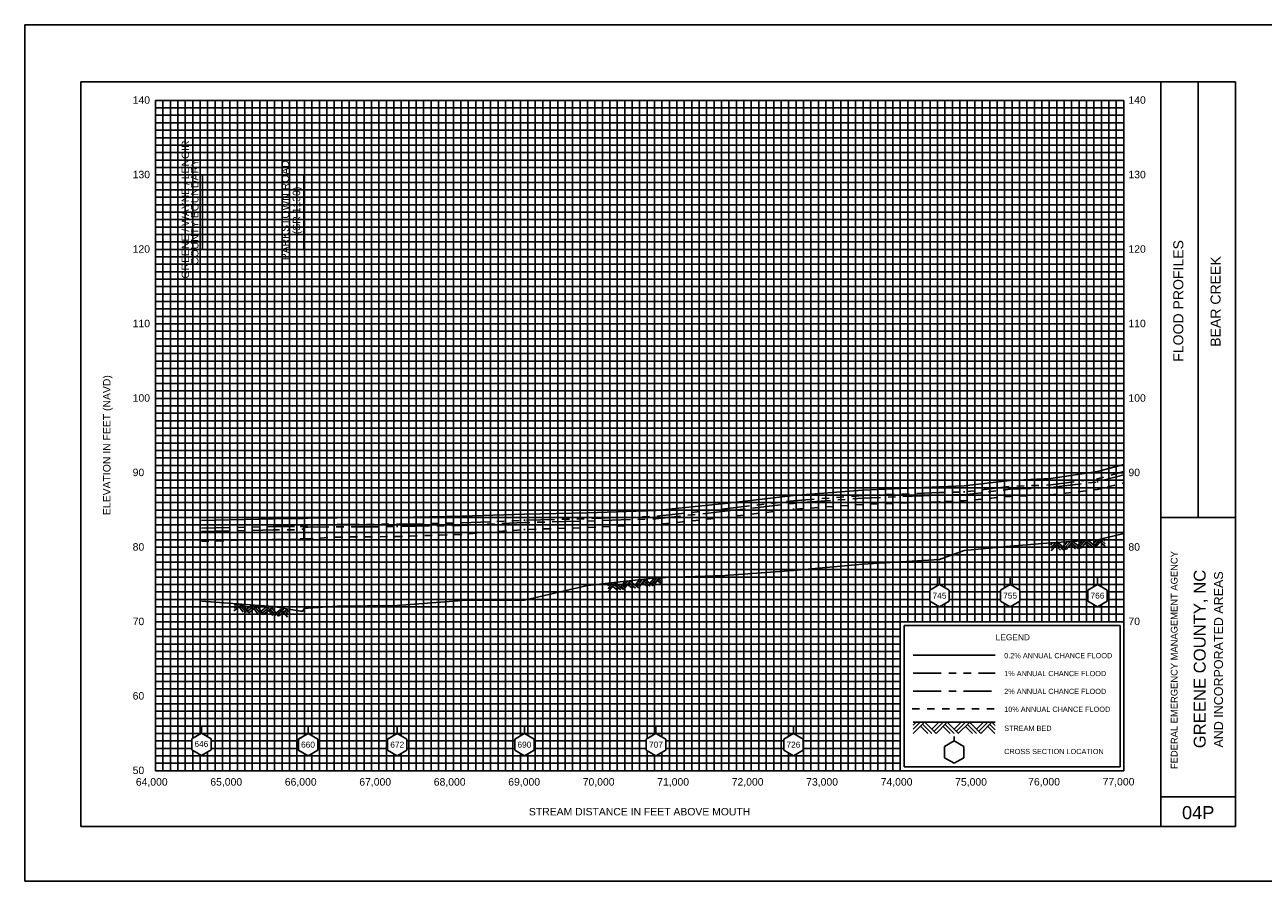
# Model space of a CAD drawing. Header units: inches. Extents: x -19.2 to 49.3, y -24.5 to 26.6.
# Tile 4 of 9: x -1.7 to 14.9, y -1.5 to 10. Entities that reach past the tile are written whole.
import ezdxf
from ezdxf.enums import TextEntityAlignment as Align

# ---------------------------------------------------------------- set-up
doc = ezdxf.new("R2010")
doc.units = ezdxf.units.IN
doc.header["$LTSCALE"] = 0.3
doc.header["$MEASUREMENT"] = 0
doc.set_wipeout_variables(frame=1)
for name, pattern in [('CENTER', [2, 1.25, -0.25, 0.25, -0.25]), ('DOT', [0.25, 0, -0.25]), ('HIDDEN', [0.375, 0.25, -0.125]), ('PHANTOM', [2.5, 1.25, -0.25, 0.25, -0.25, 0.25, -0.25])]:
    doc.linetypes.add(name, pattern=pattern)
doc.layers.get('0').update_dxf_attribs({"color": 3, "plot": 0})
for name, color, linetype in [('1', 5, 'Continuous'), ('2', 50, 'Continuous'), ('3', 9, 'DOT'), ('7', 7, 'Continuous'), ('BRIDGE', 7, 'Continuous'), ('ROCK', 7, 'Continuous'), ('STREAM', 5, 'Continuous'), ('TEXT', 255, 'Continuous'), ('WS10', 4, 'HIDDEN'), ('WS100', 5, 'PHANTOM'), ('WS50', 1, 'CENTER'), ('WS500', 1, 'Continuous'), ('XSEC', 7, 'Continuous')]:
    doc.layers.add(name, color=color, linetype=linetype)
doc.styles.add('ARIAL', font='ARIAL.TTF')
doc.styles.get("Standard").update_dxf_attribs({"font": 'romans.shx'})
doc.styles.add('xs', font='ARIAL.TTF')

# ---------------------------------------------------------------- blocks, each defined once
blk = doc.blocks.new('rock')
at = {"layer": 'STREAM'}
for p, q in [((0.171, 0.001), (0.147, -0.023)), ((0.209, 0.001), (0.147, -0.061)), ((0.247, 0.001), (0.147, -0.099)), ((0.251, 0.001), (0.351, -0.099)), ((0.375, 0.001), (0.313, -0.061)), ((0.413, 0.001), (0.332, -0.08)), ((0.451, 0.001), (0.351, -0.099)), ((0.451, 0.001), (0.551, -0.099)), ((0.575, 0.001), (0.513, -0.061)), ((0.613, 0.001), (0.532, -0.08)), ((0.651, 0.001), (0.551, -0.099)), ((0.651, 0.001), (0.751, -0.099)), ((0.776, 0.001), (0.713, -0.061)), ((0.813, 0.001), (0.732, -0.08)), ((0.851, 0.001), (0.751, -0.099)), ((0.851, 0.001), (0.88, -0.028)), ((0.211, -0.034), (0.275, -0.099)), ((0.23, -0.016), (0.313, -0.099)), ((0.413, -0.036), (0.475, -0.099)), ((0.432, -0.018), (0.513, -0.099)), ((0.613, -0.036), (0.676, -0.099)), ((0.632, -0.018), (0.713, -0.099)), ((0.813, -0.036), (0.876, -0.099)), ((0.832, -0.018), (0.88, -0.066))]:
    blk.add_line(p, q, dxfattribs=at)
blk = doc.blocks.new('wipeout')
blk.add_wipeout([(0, 0.15), (-0.129917, 0.075), (-0.129917, -0.075), (0, -0.15), (0.129917, -0.075), (0.129917, 0.075)])
blk = doc.blocks.new('xsec')
blk.add_line((0, 0.35), (0, 0.25))
blk.add_blockref('wipeout', (0, 0.1))
for p, q in [((-0.13, 0.175), (0, 0.25)), ((-0.13, 0.025), (-0.13, 0.175)), ((0.13, 0.175), (0, 0.25)), ((0, 0.25), (0, 0.25)), ((0.13, 0.025), (0.13, 0.175)), ((0, -0.05), (-0.13, 0.025)), ((0, -0.05), (0.13, 0.025))]:
    blk.add_line(p, q)
blk = doc.blocks.new('bar')
blk.add_line((-0.05, 0), (0.05, 0))

msp = doc.modelspace()

# ---------------------------------------------------------------- linework, layer by layer
at = {"layer": '1', "color": 8}
for p, q in [((-1.75, 10), (-1.75, -1.5)), ((15.25, 10), (-1.75, 10)), ((-1.75, -1.5), (15.25, -1.5))]:
    msp.add_line(p, q, dxfattribs=at)
at = {"layer": '1'}
for p, q in [((-0.995, 9.234), (-0.995, -0.766)), ((14.505, 9.234), (-0.995, 9.234)), ((13.505, -0.766), (13.505, 9.234)), ((14.005, 3.384), (14.005, 9.234)), ((14.505, -0.766), (14.505, 9.234)), ((13.505, 3.384), (14.505, 3.384)), ((13.505, -0.366), (14.505, -0.366)), ((-0.995, -0.766), (-0.995, -0.766)), ((-0.995, -0.766), (14.505, -0.766))]:
    msp.add_line(p, q, dxfattribs=at)
at = {"layer": '2', "color": 50}
for p, q in [((0.005, -0.016), (0.005, 8.984)), ((0.005, 8.984), (13.005, 8.984)), ((1.005, -0.016), (1.005, 8.984)), ((2.005, -0.016), (2.005, 8.984)), ((3.005, -0.016), (3.005, 8.984)), ((4.005, -0.016), (4.005, 8.984)), ((5.005, -0.016), (5.005, 8.984)), ((6.005, -0.016), (6.005, 8.984)), ((7.005, -0.016), (7.005, 8.984)), ((8.005, -0.016), (8.005, 8.984)), ((9.005, -0.016), (9.005, 8.984)), ((10.005, -0.016), (10.005, 8.984)), ((13.005, -0.016), (13.005, 8.984)), ((0.005, 6.984), (13.005, 6.984)), ((0.005, 5.984), (13.005, 5.984)), ((0.005, 4.984), (13.005, 4.984)), ((0.005, 3.984), (13.005, 3.984)), ((0.005, 2.984), (13.005, 2.984)), ((0.005, 1.984), (13.005, 1.984)), ((0.005, 0.984), (10.005, 0.984)), ((0.005, -0.016), (13.005, -0.016))]:
    msp.add_line(p, q, dxfattribs=at)
at = {"layer": '2', "color": 50, "linetype": 'Continuous'}
for p, q in [((11.005, 1.984), (11.005, 8.984)), ((12.005, 1.984), (12.005, 8.984)), ((0.005, 7.984), (13.005, 7.984))]:
    msp.add_line(p, q, dxfattribs=at)
at = {"layer": '3', "color": 8, "linetype": 'Continuous'}
for p, q in [((0.105, -0.016), (0.105, 8.984)), ((0.205, -0.016), (0.205, 8.984)), ((0.305, -0.016), (0.305, 8.984)), ((0.405, -0.016), (0.405, 8.984)), ((0.505, -0.016), (0.505, 8.984)), ((0.605, -0.016), (0.605, 8.984)), ((0.705, -0.016), (0.705, 8.984)), ((0.805, -0.016), (0.805, 8.984)), ((0.905, -0.016), (0.905, 8.984)), ((1.105, -0.016), (1.105, 8.984)), ((1.205, -0.016), (1.205, 8.984)), ((1.305, -0.016), (1.305, 8.984)), ((1.405, -0.016), (1.405, 8.984)), ((1.505, -0.016), (1.505, 8.984)), ((1.605, -0.016), (1.605, 8.984)), ((1.705, -0.016), (1.705, 8.984)), ((1.805, -0.016), (1.805, 8.984)), ((1.905, -0.016), (1.905, 8.984)), ((2.105, -0.016), (2.105, 8.984)), ((2.205, -0.016), (2.205, 8.984)), ((2.305, -0.016), (2.305, 8.984)), ((2.405, -0.016), (2.405, 8.984)), ((2.505, -0.016), (2.505, 8.984)), ((2.605, -0.016), (2.605, 8.984)), ((2.705, -0.016), (2.705, 8.984)), ((2.805, -0.016), (2.805, 8.984)), ((2.905, -0.016), (2.905, 8.984)), ((3.105, -0.016), (3.105, 8.984)), ((3.205, -0.016), (3.205, 8.984)), ((3.305, -0.016), (3.305, 8.984)), ((3.405, -0.016), (3.405, 8.984)), ((3.505, -0.016), (3.505, 8.984)), ((3.605, -0.016), (3.605, 8.984)), ((3.705, -0.016), (3.705, 8.984)), ((3.805, -0.016), (3.805, 8.984)), ((3.905, -0.016), (3.905, 8.984)), ((4.105, -0.016), (4.105, 8.984)), ((4.205, -0.016), (4.205, 8.984)), ((4.305, -0.016), (4.305, 8.984)), ((4.405, -0.016), (4.405, 8.984)), ((4.505, -0.016), (4.505, 8.984)), ((4.605, -0.016), (4.605, 8.984)), ((4.705, -0.016), (4.705, 8.984)), ((4.805, -0.016), (4.805, 8.984)), ((4.905, -0.016), (4.905, 8.984)), ((5.105, -0.016), (5.105, 8.984)), ((5.205, -0.016), (5.205, 8.984)), ((5.305, -0.016), (5.305, 8.984)), ((5.405, -0.016), (5.405, 8.984)), ((5.505, -0.016), (5.505, 8.984)), ((5.605, -0.016), (5.605, 8.984)), ((5.705, -0.016), (5.705, 8.984)), ((5.805, -0.016), (5.805, 8.984)), ((5.905, -0.016), (5.905, 8.984)), ((6.105, -0.016), (6.105, 8.984)), ((6.205, -0.016), (6.205, 8.984)), ((6.305, -0.016), (6.305, 8.984)), ((6.405, -0.016), (6.405, 8.984)), ((6.505, -0.016), (6.505, 8.984)), ((6.605, -0.016), (6.605, 8.984)), ((6.705, -0.016), (6.705, 8.984)), ((6.805, -0.016), (6.805, 8.984)), ((6.905, -0.016), (6.905, 8.984)), ((7.105, -0.016), (7.105, 8.984)), ((7.205, -0.016), (7.205, 8.984)), ((7.305, -0.016), (7.305, 8.984)), ((7.405, -0.016), (7.405, 8.984)), ((7.505, -0.016), (7.505, 8.984)), ((7.605, -0.016), (7.605, 8.984)), ((7.705, -0.016), (7.705, 8.984)), ((7.805, -0.016), (7.805, 8.984)), ((7.905, -0.016), (7.905, 8.984)), ((8.105, -0.016), (8.105, 8.984)), ((8.205, -0.016), (8.205, 8.984)), ((8.305, -0.016), (8.305, 8.984)), ((8.405, -0.016), (8.405, 8.984)), ((8.505, -0.016), (8.505, 8.984)), ((8.605, -0.016), (8.605, 8.984)), ((8.705, -0.016), (8.705, 8.984)), ((8.805, -0.016), (8.805, 8.984)), ((8.905, -0.016), (8.905, 8.984)), ((9.105, -0.016), (9.105, 8.984)), ((9.205, -0.016), (9.205, 8.984)), ((9.305, -0.016), (9.305, 8.984)), ((9.405, -0.016), (9.405, 8.984)), ((9.505, -0.016), (9.505, 8.984)), ((9.605, -0.016), (9.605, 8.984)), ((9.705, -0.016), (9.705, 8.984)), ((9.805, -0.016), (9.805, 8.984)), ((9.905, -0.016), (9.905, 8.984)), ((10.105, 1.984), (10.105, 8.984)), ((10.205, 1.984), (10.205, 8.984)), ((10.305, 1.984), (10.305, 8.984)), ((10.405, 1.984), (10.405, 8.984)), ((10.505, 1.984), (10.505, 8.984)), ((10.605, 1.984), (10.605, 8.984)), ((10.705, 1.984), (10.705, 8.984)), ((10.805, 1.984), (10.805, 8.984)), ((10.905, 1.984), (10.905, 8.984)), ((11.105, 1.984), (11.105, 8.984)), ((11.205, 1.984), (11.205, 8.984)), ((11.305, 1.984), (11.305, 8.984)), ((11.405, 1.984), (11.405, 8.984)), ((11.505, 1.984), (11.505, 8.984)), ((11.605, 1.984), (11.605, 8.984)), ((11.705, 1.984), (11.705, 8.984)), ((11.805, 1.984), (11.805, 8.984)), ((11.905, 1.984), (11.905, 8.984)), ((12.105, 1.984), (12.105, 8.984)), ((12.205, 1.984), (12.205, 8.984)), ((12.305, 1.984), (12.305, 8.984)), ((12.405, 1.984), (12.405, 8.984)), ((12.505, 1.984), (12.505, 8.984)), ((12.605, 1.984), (12.605, 8.984)), ((12.705, 1.984), (12.705, 8.984)), ((12.805, 1.984), (12.805, 8.984)), ((12.905, 1.984), (12.905, 8.984)), ((0.005, 8.884), (13.005, 8.884)), ((0.005, 8.784), (13.005, 8.784)), ((0.005, 8.684), (13.005, 8.684)), ((0.005, 8.584), (13.005, 8.584)), ((0.005, 8.484), (13.005, 8.484)), ((0.005, 8.384), (13.005, 8.384)), ((0.005, 8.284), (13.005, 8.284)), ((0.005, 8.184), (13.005, 8.184)), ((0.005, 8.084), (13.005, 8.084)), ((0.005, 7.884), (13.005, 7.884)), ((0.005, 7.784), (13.005, 7.784)), ((0.005, 7.684), (13.005, 7.684)), ((0.005, 7.584), (13.005, 7.584)), ((0.005, 7.484), (13.005, 7.484)), ((0.005, 7.384), (13.005, 7.384)), ((0.005, 7.284), (13.005, 7.284)), ((0.005, 7.184), (13.005, 7.184)), ((0.005, 7.084), (13.005, 7.084)), ((0.005, 6.884), (13.005, 6.884)), ((0.005, 6.784), (13.005, 6.784)), ((0.005, 6.684), (13.005, 6.684)), ((0.005, 6.584), (13.005, 6.584)), ((0.005, 6.484), (13.005, 6.484)), ((0.005, 6.384), (13.005, 6.384)), ((0.005, 6.284), (13.005, 6.284)), ((0.005, 6.184), (13.005, 6.184)), ((0.005, 6.084), (13.005, 6.084)), ((0.005, 5.884), (13.005, 5.884)), ((0.005, 5.784), (13.005, 5.784)), ((0.005, 5.684), (13.005, 5.684)), ((0.005, 5.584), (13.005, 5.584)), ((0.005, 5.484), (13.005, 5.484)), ((0.005, 5.384), (13.005, 5.384)), ((0.005, 5.284), (13.005, 5.284)), ((0.005, 5.184), (13.005, 5.184)), ((0.005, 5.084), (13.005, 5.084)), ((0.005, 4.884), (13.005, 4.884)), ((0.005, 4.784), (13.005, 4.784)), ((0.005, 4.684), (13.005, 4.684)), ((0.005, 4.584), (13.005, 4.584)), ((0.005, 4.484), (13.005, 4.484)), ((0.005, 4.384), (13.005, 4.384)), ((0.005, 4.284), (13.005, 4.284)), ((0.005, 4.184), (13.005, 4.184)), ((0.005, 4.084), (13.005, 4.084)), ((0.005, 3.884), (13.005, 3.884)), ((0.005, 3.784), (13.005, 3.784)), ((0.005, 3.684), (13.005, 3.684)), ((0.005, 3.584), (13.005, 3.584)), ((0.005, 3.484), (13.005, 3.484)), ((0.005, 3.384), (13.005, 3.384)), ((0.005, 3.284), (13.005, 3.284)), ((0.005, 3.184), (13.005, 3.184)), ((0.005, 3.084), (13.005, 3.084)), ((0.005, 2.884), (13.005, 2.884)), ((0.005, 2.784), (13.005, 2.784)), ((0.005, 2.684), (13.005, 2.684)), ((0.005, 2.584), (13.005, 2.584)), ((0.005, 2.484), (13.005, 2.484)), ((0.005, 2.384), (13.005, 2.384)), ((0.005, 2.284), (13.005, 2.284)), ((0.005, 2.184), (13.005, 2.184)), ((0.005, 2.084), (13.005, 2.084)), ((0.005, 1.884), (10.005, 1.884)), ((0.005, 1.784), (10.005, 1.784)), ((0.005, 1.684), (10.005, 1.684)), ((0.005, 1.584), (10.005, 1.584)), ((0.005, 1.484), (10.005, 1.484)), ((0.005, 1.384), (10.005, 1.384)), ((0.005, 1.284), (10.005, 1.284)), ((0.005, 1.184), (10.005, 1.184)), ((0.005, 1.084), (10.005, 1.084)), ((0.005, 0.884), (10.005, 0.884)), ((0.005, 0.784), (10.005, 0.784)), ((0.005, 0.684), (10.005, 0.684)), ((0.005, 0.584), (10.005, 0.584)), ((0.005, 0.484), (10.005, 0.484)), ((0.005, 0.384), (10.005, 0.384)), ((0.005, 0.284), (10.005, 0.284)), ((0.005, 0.184), (10.005, 0.184)), ((0.005, 0.084), (10.005, 0.084))]:
    msp.add_line(p, q, dxfattribs=at)
at = {"layer": '7'}
for p, q in [((10.73, 0.384), (10.6, 0.309)), ((10.73, 0.384), (10.73, 0.442)), ((10.86, 0.309), (10.73, 0.384)), ((10.6, 0.309), (10.6, 0.159)), ((10.6, 0.309), (10.6, 0.309)), ((10.86, 0.159), (10.86, 0.309)), ((10.6, 0.159), (10.73, 0.084)), ((10.73, 0.084), (10.86, 0.159))]:
    msp.add_line(p, q, dxfattribs=at)
at = {"layer": 'BRIDGE', "color": 1}
msp.add_line((1.996, 3.096), (1.996, 3.263), dxfattribs=at)
at = {"layer": 'STREAM'}
for p, q in [((10.217, 0.634), (10.18, 0.597)), ((10.274, 0.634), (10.18, 0.541)), ((10.33, 0.634), (10.18, 0.484)), ((10.18, 0.634), (11.28, 0.634)), ((10.277, 0.581), (10.373, 0.484)), ((10.305, 0.609), (10.43, 0.484)), ((10.336, 0.634), (10.486, 0.484)), ((10.523, 0.634), (10.43, 0.541)), ((10.58, 0.634), (10.458, 0.513)), ((10.636, 0.634), (10.486, 0.484)), ((10.58, 0.578), (10.673, 0.484)), ((10.608, 0.606), (10.73, 0.484)), ((10.636, 0.634), (10.786, 0.484)), ((10.823, 0.634), (10.73, 0.541)), ((10.88, 0.634), (10.758, 0.513)), ((10.934, 0.632), (10.784, 0.482)), ((10.88, 0.578), (10.973, 0.484)), ((10.908, 0.606), (11.03, 0.484)), ((10.936, 0.634), (11.086, 0.484)), ((11.123, 0.634), (11.03, 0.541)), ((11.18, 0.634), (11.058, 0.513)), ((11.236, 0.634), (11.086, 0.484)), ((11.18, 0.578), (11.273, 0.484)), ((11.208, 0.606), (11.28, 0.534)), ((11.236, 0.634), (11.28, 0.59))]:
    msp.add_line(p, q, dxfattribs=at)
msp.add_lwpolyline([(0.622, 2.262), (1.585, 2.187), (1.954, 2.127), (1.985, 2.127), (2.007, 2.168), (2.053, 2.168), (2.444, 2.195), (3.251, 2.203), (4.124, 2.271), (4.958, 2.272), (5.805, 2.471), (6.725, 2.572), (7.65, 2.607), (8.57, 2.673), (9.498, 2.757), (10.532, 2.82), (10.864, 2.941), (11.48, 3), (12.024, 3.042), (12.652, 3.086), (13.005, 3.167)], dxfattribs=at)
at = {"layer": 'TEXT'}
for p, q in [((12.955, 1.934), (10.055, 1.934)), ((10.055, 1.934), (10.055, 0.034)), ((12.955, 0.034), (12.955, 1.934)), ((10.055, 0.034), (12.955, 0.034)), ((10.055, 0.034), (10.055, 0.034))]:
    msp.add_line(p, q, dxfattribs=at)
for points in [[(0.638, 6.984), (0.638, 7.984)], [(1.996, 6.984), (1.996, 7.984)], [(0.005, -0.016), (0.622, -0.016)]]:
    msp.add_lwpolyline(points, dxfattribs=at)
at = {"layer": 'WS10'}
msp.add_line((10.165, 0.814), (11.265, 0.814), dxfattribs=at)
at = {"layer": 'WS10', "flags": 128}
msp.add_lwpolyline([(0.622, 3.066), (1.585, 3.088), (1.585, 3.088), (1.954, 3.088), (1.954, 3.088), (1.985, 3.088), (1.985, 3.088), (2.007, 3.096), (2.007, 3.096), (2.053, 3.098), (2.053, 3.098), (2.444, 3.121), (2.444, 3.121), (3.251, 3.128), (3.251, 3.128), (4.124, 3.157), (4.124, 3.157), (4.958, 3.222), (4.958, 3.222), (5.805, 3.248), (5.805, 3.248), (6.725, 3.288), (6.725, 3.288), (7.65, 3.386), (7.65, 3.386), (8.57, 3.495), (8.57, 3.495), (9.498, 3.56), (9.498, 3.56), (10.532, 3.596), (10.532, 3.596), (10.864, 3.608), (10.864, 3.608), (11.48, 3.668), (11.48, 3.668), (12.024, 3.688), (12.024, 3.688), (12.652, 3.76), (12.652, 3.76), (13.005, 3.848)], dxfattribs=at)
at = {"layer": 'WS100'}
msp.add_line((10.18, 1.294), (11.28, 1.294), dxfattribs=at)
at = {"layer": 'WS100', "flags": 128}
msp.add_lwpolyline([(0.622, 3.24), (1.585, 3.262), (1.585, 3.262), (1.954, 3.265), (1.954, 3.265), (1.985, 3.265), (1.985, 3.265), (2.007, 3.285), (2.007, 3.285), (2.053, 3.285), (2.053, 3.285), (2.444, 3.288), (2.444, 3.288), (3.251, 3.294), (3.251, 3.294), (4.124, 3.311), (4.124, 3.311), (4.958, 3.349), (4.958, 3.349), (5.805, 3.367), (5.805, 3.367), (6.725, 3.4), (6.725, 3.4), (7.65, 3.501), (7.65, 3.501), (8.57, 3.608), (8.57, 3.608), (9.498, 3.679), (9.498, 3.679), (10.532, 3.719), (10.532, 3.719), (10.864, 3.727), (10.864, 3.727), (11.48, 3.8), (11.48, 3.8), (12.024, 3.822), (12.024, 3.822), (12.652, 3.902), (12.652, 3.902), (13.005, 4.002)], dxfattribs=at)
at = {"layer": 'WS50'}
msp.add_line((10.18, 1.054), (11.28, 1.054), dxfattribs=at)
at = {"layer": 'WS50', "flags": 128}
msp.add_lwpolyline([(0.622, 3.196), (1.585, 3.217), (1.585, 3.217), (1.954, 3.22), (1.954, 3.22), (1.985, 3.227), (1.985, 3.227), (2.007, 3.255), (2.007, 3.255), (2.053, 3.255), (2.053, 3.255), (2.444, 3.257), (2.444, 3.257), (3.251, 3.262), (3.251, 3.262), (4.124, 3.278), (4.124, 3.278), (4.958, 3.315), (4.958, 3.315), (5.805, 3.335), (5.805, 3.335), (6.725, 3.368), (6.725, 3.368), (7.65, 3.467), (7.65, 3.467), (8.57, 3.574), (8.57, 3.574), (9.498, 3.645), (9.498, 3.645), (10.532, 3.684), (10.532, 3.684), (10.864, 3.69), (10.864, 3.69), (11.48, 3.764), (11.48, 3.764), (12.024, 3.785), (12.024, 3.785), (12.652, 3.863), (12.652, 3.863), (13.005, 3.959)], dxfattribs=at)
at = {"layer": 'WS500'}
msp.add_line((10.18, 1.534), (11.28, 1.534), dxfattribs=at)
msp.add_lwpolyline([(0.622, 3.343), (1.585, 3.367), (1.585, 3.367), (1.954, 3.37), (1.954, 3.37), (1.985, 3.37), (1.985, 3.37), (2.007, 3.375), (2.007, 3.375), (2.053, 3.375), (2.053, 3.375), (2.444, 3.379), (2.444, 3.379), (3.251, 3.386), (3.251, 3.386), (4.124, 3.402), (4.124, 3.402), (4.958, 3.429), (4.958, 3.429), (5.805, 3.445), (5.805, 3.445), (6.725, 3.476), (6.725, 3.476), (7.65, 3.571), (7.65, 3.571), (8.57, 3.678), (8.57, 3.678), (9.498, 3.753), (9.498, 3.753), (10.532, 3.797), (10.532, 3.797), (10.864, 3.81), (10.864, 3.81), (11.48, 3.881), (11.48, 3.881), (12.024, 3.906), (12.024, 3.906), (12.652, 4), (12.652, 4), (13.005, 4.096)], dxfattribs=at)

# ---------------------------------------------------------------- block references
at = {"layer": 'BRIDGE', "color": 1}
for p in [(1.996, 3.263), (1.996, 3.096)]:
    msp.add_blockref('bar', p, dxfattribs=at)
at = {"layer": 'ROCK', "color": 1}
for p, rotation in [((11.874, 3.022), 4.937886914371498), ((5.929, 2.469), 7.315033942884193), ((0.921, 2.244), 353.3656731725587)]:
    msp.add_blockref('rock', p, dxfattribs=dict(at, rotation=rotation))

# ---------------------------------------------------------------- texts
at = {"layer": 'TEXT', "style": 'ARIAL'}
for s, height, p in [(' 140', 0.1, (-0.34, 8.939)), (' 140', 0.1, (13.029, 8.939)), (' 130', 0.1, (-0.34, 7.939)), (' 130', 0.1, (13.029, 7.939)), (' 120', 0.1, (-0.34, 6.939)), (' 120', 0.1, (13.029, 6.939)), (' 110', 0.1, (-0.34, 5.939)), (' 110', 0.1, (13.029, 5.939)), (' 100', 0.1, (-0.34, 4.939)), (' 100', 0.1, (13.029, 4.939)), (' 90', 0.1, (-0.34, 3.939)), (' 90', 0.1, (13.029, 3.939)), (' 80', 0.1, (-0.34, 2.939)), (' 80', 0.1, (13.029, 2.939)), (' 70', 0.1, (-0.34, 1.939)), (' 70', 0.1, (13.029, 1.939)), ('LEGEND', 0.08, (11.286, 1.736)), ('0.2% ANNUAL CHANCE FLOOD', 0.07, (11.4, 1.494)), ('1% ANNUAL CHANCE FLOOD', 0.07, (11.4, 1.254)), (' 60', 0.1, (-0.34, 0.939)), ('2% ANNUAL CHANCE FLOOD', 0.07, (11.4, 1.014)), ('10% ANNUAL CHANCE FLOOD', 0.07, (11.4, 0.774)), ('STREAM BED', 0.07, (11.4, 0.519)), ('CROSS SECTION LOCATION', 0.07, (11.4, 0.207)), (' 50', 0.1, (-0.34, -0.061))]:
    msp.add_text(s, height=height, dxfattribs=at).set_placement(p)
for s, height, p in [('FLOOD PROFILES', 0.135, (13.805, 5.475)), ('ELEVATION IN FEET (NAVD)', 0.1, (-0.599, 3.417)), ('FEDERAL EMERGENCY MANAGEMENT AGENCY', 0.09, (13.727, 0.006))]:
    msp.add_text(s, height=height, rotation=90, dxfattribs=at).set_placement(p)
for s, height, p in [('BEAR CREEK', 0.135, (14.305, 6.284)), ('GREENE COUNTY, NC', 0.16, (14.105, 1.484)), ('AND INCORPORATED AREAS', 0.12, (14.338, 1.478))]:
    msp.add_text(s, height=height, rotation=90, dxfattribs=at).set_placement(p, align=Align.CENTER)
for s, height, p in [('64,000', 0.1, (-0.045, -0.216)), ('65,000', 0.1, (0.955, -0.216)), ('66,000', 0.1, (1.955, -0.216)), ('67,000', 0.1, (2.955, -0.216)), ('68,000', 0.1, (3.955, -0.216)), ('69,000', 0.1, (4.955, -0.216)), ('70,000', 0.1, (5.955, -0.216)), ('71,000', 0.1, (6.955, -0.216)), ('72,000', 0.1, (7.955, -0.216)), ('73,000', 0.1, (8.955, -0.216)), ('74,000', 0.1, (9.955, -0.216)), ('75,000', 0.1, (10.955, -0.216)), ('76,000', 0.1, (11.935, -0.214)), ('77,000', 0.1, (12.935, -0.214)), ('04P', 0.175, (14.005, -0.666)), ('STREAM DISTANCE IN FEET ABOVE MOUTH', 0.1, (6.505, -0.616))]:
    msp.add_text(s, height=height, dxfattribs=at).set_placement(p, align=Align.CENTER)
at = {"layer": 'TEXT', "char_height": 0.1, "attachment_point": 1, "rotation": 90, "line_spacing_factor": 0.9}
for s, insert, width in [('{\\fArial|b0|i0|c0|p34;GREENE / WAYNE / LENOIR}', (0.356, 6.592), 1.88867), ('{\\fArial|b0|i0|c0|p34;COUNTY BOUNDARY}', (0.482, 6.775), 1.44523), ('\\pi0.060338;{\\fArial|b0|i0|c0|p34;PARKSTOWN ROAD\\P\\pi0.41102;(SR 1130)}', (1.698, 6.778), 1.44523)]:
    msp.add_mtext(s, dxfattribs=dict(at, insert=insert, width=width))

# ---------------------------------------------------------------- next in the draw order: block references
at = {"layer": 'XSEC', "color": 3}
for p in [(10.532, 2.235), (11.48, 2.235), (12.652, 2.235), (0.622, 0.238), (2.053, 0.234), (3.251, 0.234), (4.958, 0.234), (6.725, 0.234), (8.57, 0.234)]:
    msp.add_blockref('xsec', p, dxfattribs=at)

# ---------------------------------------------------------------- next in the draw order: texts
at = {"layer": 'TEXT'}
for s, style, p in [('745', 'ARIAL', (10.532, 2.335)), ('755', 'ARIAL', (11.48, 2.335)), ('766', 'ARIAL', (12.652, 2.335)), ('646', 'xs', (0.621, 0.344)), ('660', 'ARIAL', (2.053, 0.334)), ('672', 'ARIAL', (3.251, 0.334)), ('690', 'ARIAL', (4.958, 0.334)), ('707', 'ARIAL', (6.725, 0.334)), ('726', 'ARIAL', (8.57, 0.334))]:
    msp.add_text(s, height=0.08, dxfattribs=dict(at, style=style)).set_placement(p, align=Align.MIDDLE_CENTER)

doc.saveas('drawing.dxf')
